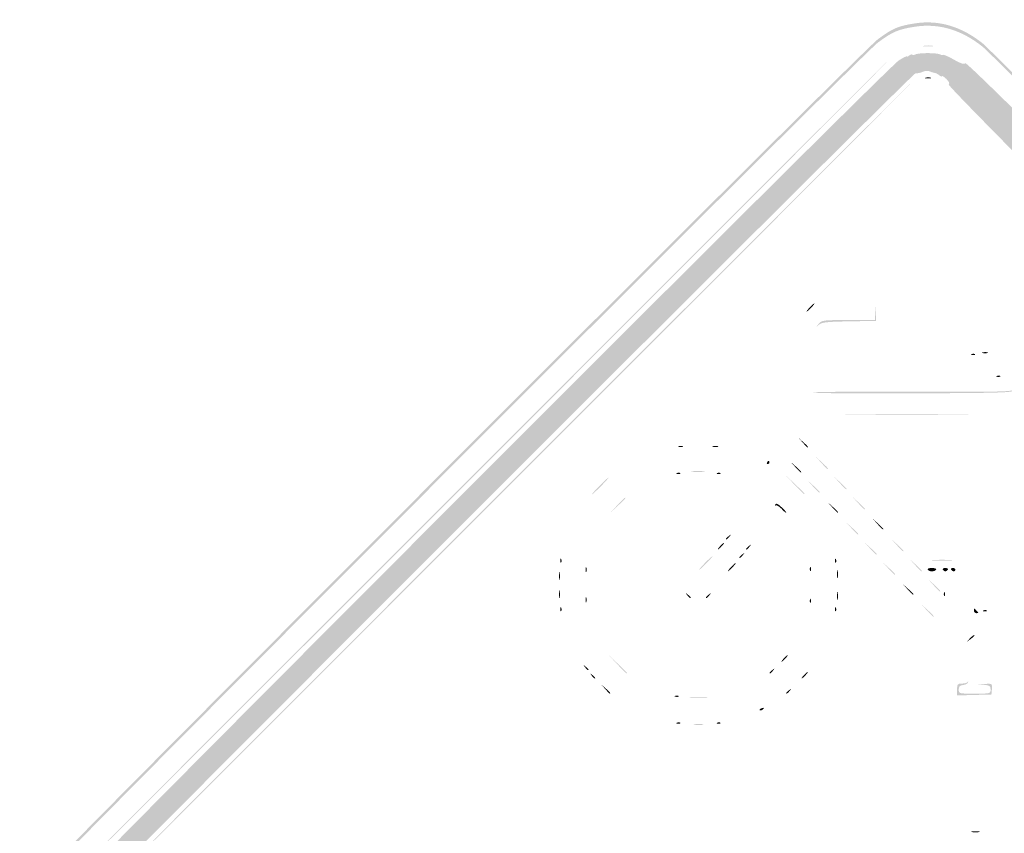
# Model space of a CAD drawing. Header units: inches. Extents: x -25.5 to 26.3, y -25.5 to 25.5.
# Tile 5 of 8: x -25.5 to 2.2, y 2.6 to 25.5. Entities that reach past the tile are written whole.
import ezdxf

# ---------------------------------------------------------------- set-up
doc = ezdxf.new("R2010")
doc.units = ezdxf.units.IN
doc.header["$MEASUREMENT"] = 0

msp = doc.modelspace()

# ---------------------------------------------------------------- hatches: boundary and pattern name
h = msp.add_hatch(color=7)
edge = h.paths.add_edge_path()
edge.add_spline(control_points=[(-0.485, -25.388), (-0.837, -25.302), (-1.088, -25.186), (-1.413, -24.956), (-1.656, -24.784), (-24.688, -1.783), (-24.971, -1.428), (-25.26, -1.067), (-25.407, -0.657), (-25.442, -0.115), (-25.464, 0.232), (-25.451, 0.342), (-25.347, 0.672), (-25.273, 0.908), (-25.151, 1.16), (-25.029, 1.328), (-24.757, 1.705), (-1.826, 24.649), (-1.409, 24.962), (-0.998, 25.27), (-0.834, 25.341), (-0.355, 25.414), (0.313, 25.516), (0.951, 25.326), (1.549, 24.846), (1.707, 24.718), (7.011, 19.436), (13.336, 13.108), (21.925, 4.514), (24.884, 1.525), (25.029, 1.299), (25.22, 0.998), (25.367, 0.606), (25.43, 0.226), (25.482, -0.084), (25.371, -0.662), (25.184, -1.06), (24.992, -1.468), (26.335, -0.11), (10.688, -15.722), (1.446, -24.944), (1.357, -25.031), (1.01, -25.191), (0.458, -25.446), (0.003, -25.506), (-0.485, -25.388)], knot_values=[0, 0, 0, 0, 1, 1, 1, 2, 2, 2, 3, 3, 3, 4, 4, 4, 5, 5, 5, 6, 6, 6, 7, 7, 7, 8, 8, 8, 9, 9, 9, 10, 10, 10, 11, 11, 11, 12, 12, 12, 13, 13, 13, 14, 14, 14, 15, 15, 15, 15], degree=3, periodic=0)
edge = h.paths.add_edge_path(flags=0)
edge.add_spline(control_points=[(0.38, -25.31), (0.534, -25.282), (0.817, -25.186), (1.01, -25.097), (1.357, -24.937), (1.446, -24.85), (10.688, -15.628), (26.246, -0.105), (24.898, -1.468), (25.09, -1.06), (25.466, -0.26), (25.413, 0.549), (24.934, 1.299), (24.79, 1.525), (21.842, 4.502), (13.289, 13.061), (6.99, 19.363), (1.707, 24.624), (1.549, 24.751), (0.951, 25.232), (0.313, 25.422), (-0.355, 25.32), (-0.834, 25.247), (-0.998, 25.176), (-1.409, 24.868), (-1.826, 24.555), (-24.663, 1.705), (-24.935, 1.328), (-25.534, 0.5), (-25.49, -0.65), (-24.83, -1.467), (-24.458, -1.927), (-1.598, -24.756), (-1.342, -24.922), (-1.069, -25.1), (-0.796, -25.218), (-0.485, -25.293), (-0.166, -25.37), (0.032, -25.374), (0.38, -25.31)], knot_values=[0, 0, 0, 0, 1, 1, 1, 2, 2, 2, 3, 3, 3, 4, 4, 4, 5, 5, 5, 6, 6, 6, 7, 7, 7, 8, 8, 8, 9, 9, 9, 10, 10, 10, 11, 11, 11, 12, 12, 12, 13, 13, 13, 13], degree=3, periodic=0)
h = msp.add_hatch(color=7)
edge = h.paths.add_edge_path()
edge.add_spline(control_points=[(-0.105, 24.783), (-0.034, 24.794), (0.072, 24.794), (0.13, 24.783), (0.188, 24.771), (0.13, 24.763), (0, 24.763), (-0.13, 24.763), (-0.177, 24.772), (-0.105, 24.783)], knot_values=[0, 0, 0, 0, 1, 1, 1, 2, 2, 2, 3, 3, 3, 3], degree=3, periodic=0)
h = msp.add_hatch(color=7)
edge = h.paths.add_edge_path()
edge.add_spline(control_points=[(0.187, -24.606), (0.165, -24.57), (0.07, -24.558), (-0.078, -24.572), (-0.205, -24.585), (-0.321, -24.576), (-0.335, -24.553), (-0.349, -24.53), (-0.385, -24.517), (-0.416, -24.523), (-0.446, -24.529), (-0.588, -24.475), (-0.73, -24.404), (-0.947, -24.295), (-2.882, -22.382), (-12.613, -12.655), (-22.922, -2.351), (-24.46, -0.788), (-24.496, -0.577), (-24.499, -0.558), (-24.507, -0.531), (-24.514, -0.518), (-24.52, -0.505), (-24.531, -0.473), (-24.537, -0.447), (-24.544, -0.422), (-24.553, -0.39), (-24.559, -0.377), (-24.593, -0.291), (-24.562, 0.355), (-24.518, 0.471), (-24.488, 0.549), (-24.441, 0.676), (-24.412, 0.754), (-24.342, 0.94), (-1.119, 24.184), (-0.812, 24.374), (-0.689, 24.451), (-0.589, 24.5), (-0.589, 24.484), (-0.589, 24.468), (-0.56, 24.479), (-0.526, 24.508), (-0.491, 24.537), (-0.45, 24.548), (-0.434, 24.532), (-0.419, 24.517), (-0.38, 24.521), (-0.348, 24.541), (-0.316, 24.56), (-0.159, 24.577), (0, 24.577), (0.159, 24.577), (0.316, 24.56), (0.348, 24.541), (0.38, 24.521), (0.417, 24.515), (0.43, 24.528), (0.443, 24.541), (0.578, 24.482), (0.729, 24.397), (0.932, 24.282), (1.018, 24.255), (1.056, 24.294), (1.095, 24.333), (4.165, 21.291), (12.728, 12.728), (20.947, 4.508), (24.332, 1.094), (24.297, 1.059), (24.261, 1.023), (24.291, 0.921), (24.4, 0.709), (24.485, 0.544), (24.541, 0.396), (24.526, 0.381), (24.511, 0.366), (24.535, 0.313), (24.58, 0.264), (24.648, 0.189), (24.652, 0.158), (24.602, 0.079), (24.554, 0.002), (24.555, -0.03), (24.606, -0.091), (24.658, -0.155), (24.656, -0.181), (24.589, -0.254), (24.546, -0.302), (24.513, -0.36), (24.518, -0.383), (24.522, -0.405), (24.52, -0.44), (24.514, -0.459), (24.507, -0.479), (24.499, -0.51), (24.494, -0.53), (24.475, -0.614), (24.275, -0.962), (24.23, -0.99), (24.195, -1.011), (24.198, -1.043), (24.238, -1.091), (24.286, -1.149), (22.455, -3.001), (12.726, -12.73), (4.149, -21.307), (1.142, -24.286), (1.103, -24.247), (1.064, -24.207), (1.008, -24.222), (0.888, -24.304), (0.798, -24.364), (0.647, -24.439), (0.551, -24.47), (0.455, -24.501), (0.342, -24.556), (0.299, -24.594), (0.241, -24.644), (0.213, -24.647), (0.187, -24.606)], knot_values=[0, 0, 0, 0, 1, 1, 1, 2, 2, 2, 3, 3, 3, 4, 4, 4, 5, 5, 5, 6, 6, 6, 7, 7, 7, 8, 8, 8, 9, 9, 9, 10, 10, 10, 11, 11, 11, 12, 12, 12, 13, 13, 13, 14, 14, 14, 15, 15, 15, 16, 16, 16, 17, 17, 17, 18, 18, 18, 19, 19, 19, 20, 20, 20, 21, 21, 21, 22, 22, 22, 23, 23, 23, 24, 24, 24, 25, 25, 25, 26, 26, 26, 27, 27, 27, 28, 28, 28, 29, 29, 29, 30, 30, 30, 31, 31, 31, 32, 32, 32, 33, 33, 33, 34, 34, 34, 35, 35, 35, 36, 36, 36, 37, 37, 37, 38, 38, 38, 39, 39, 39, 40, 40, 40, 40], degree=3, periodic=0)
edge = h.paths.add_edge_path(flags=0)
edge.add_spline(control_points=[(0.095, -24.042), (0.111, -24.015), (0.15, -23.996), (0.18, -24), (0.296, -24.014), (0.35, -23.992), (0.492, -23.873), (0.595, -23.786), (0.625, -23.733), (0.592, -23.694), (0.559, -23.654), (3.808, -20.376), (12.1, -12.084), (19.462, -4.722), (23.666, -0.551), (23.688, -0.586), (23.732, -0.657), (23.881, -0.529), (23.981, -0.337), (24.045, -0.213), (24.043, -0.194), (23.953, -0.099)], knot_values=[0, 0, 0, 0, 1, 1, 1, 2, 2, 2, 3, 3, 3, 4, 4, 4, 5, 5, 5, 6, 6, 6, 7, 7, 7, 7], degree=3, periodic=0)
edge.add_line((23.953, -0.099), (23.856, 0.004))
edge.add_line((23.856, 0.004), (23.954, 0.102))
edge.add_spline(control_points=[(23.954, 0.102), (24.044, 0.193), (24.046, 0.21), (23.981, 0.335), (23.882, 0.529), (23.732, 0.657), (23.688, 0.586), (23.666, 0.551), (19.462, 4.722), (12.1, 12.084), (4.119, 20.065), (0.56, 23.655), (0.59, 23.692), (0.62, 23.727), (0.596, 23.782), (0.517, 23.855), (0.453, 23.916), (0.4, 23.948), (0.4, 23.928), (0.4, 23.907), (0.366, 23.919), (0.323, 23.954), (0.281, 23.989), (0.223, 24.02), (0.194, 24.021), (0.165, 24.023), (0.104, 24.042), (0.059, 24.062), (0.014, 24.083), (-0.061, 24.084), (-0.106, 24.064), (-0.194, 24.026), (-0.241, 24.014), (-0.353, 24.003), (-0.443, 23.994), (-23.885, 0.561), (-23.977, 0.389), (-24.014, 0.317), (-24.03, 0.259), (-24.011, 0.259), (-23.992, 0.259), (-24.002, 0.234), (-24.034, 0.203), (-24.096, 0.14), (-24.111, -0.129), (-24.055, -0.184), (-24.021, -0.219), (-24.014, -0.24), (-24.002, -0.365), (-23.994, -0.443), (-0.606, -23.833), (-0.417, -23.951), (-0.336, -24.002), (-0.238, -24.032), (-0.198, -24.017), (-0.159, -24.002), (-0.113, -24.012), (-0.096, -24.04), (-0.057, -24.104), (0.056, -24.105), (0.095, -24.042)], knot_values=[0, 0, 0, 0, 1, 1, 1, 2, 2, 2, 3, 3, 3, 4, 4, 4, 5, 5, 5, 6, 6, 6, 7, 7, 7, 8, 8, 8, 9, 9, 9, 10, 10, 10, 11, 11, 11, 12, 12, 12, 13, 13, 13, 14, 14, 14, 15, 15, 15, 16, 16, 16, 17, 17, 17, 18, 18, 18, 19, 19, 19, 20, 20, 20, 20], degree=3, periodic=0)
h = msp.add_hatch(color=7)
edge = h.paths.add_edge_path()
edge.add_spline(control_points=[(-12.763, 12.74), (-6.339, 19.164), (-1.073, 24.42), (-1.06, 24.42), (-1.047, 24.42), (-6.292, 19.164), (-12.716, 12.74), (-19.14, 6.316), (-24.407, 1.06), (-24.42, 1.06), (-24.433, 1.06), (-19.187, 6.316), (-12.763, 12.74)], knot_values=[0, 0, 0, 0, 1, 1, 1, 2, 2, 2, 3, 3, 3, 4, 4, 4, 4], degree=3, periodic=0)
h = msp.add_hatch(color=7)
edge = h.paths.add_edge_path()
edge.add_spline(control_points=[(-0.058, 23.887), (-0.012, 23.899), (0.051, 23.898), (0.083, 23.885), (0.115, 23.873), (0.078, 23.863), (0, 23.864), (-0.078, 23.865), (-0.104, 23.875), (-0.058, 23.887)], knot_values=[0, 0, 0, 0, 1, 1, 1, 2, 2, 2, 3, 3, 3, 3], degree=3, periodic=0)
h = msp.add_hatch(color=7)
edge = h.paths.add_edge_path()
edge.add_spline(control_points=[(-12.151, 12.08), (-5.753, 18.478), (-0.508, 23.713), (-0.495, 23.713), (-0.482, 23.713), (-5.706, 18.478), (-12.104, 12.08), (-18.502, 5.682), (-23.747, 0.447), (-23.76, 0.447), (-23.773, 0.447), (-18.549, 5.682), (-12.151, 12.08)], knot_values=[0, 0, 0, 0, 1, 1, 1, 2, 2, 2, 3, 3, 3, 4, 4, 4, 4], degree=3, periodic=0)
h = msp.add_hatch(color=7)
edge = h.paths.add_edge_path()
edge.add_spline(control_points=[(-3.32, 17.426), (-3.259, 17.491), (-3.199, 17.544), (-3.186, 17.544), (-3.173, 17.544), (-3.212, 17.491), (-3.273, 17.426), (-3.334, 17.361), (-3.394, 17.308), (-3.407, 17.308), (-3.42, 17.308), (-3.381, 17.361), (-3.32, 17.426)], knot_values=[0, 0, 0, 0, 1, 1, 1, 2, 2, 2, 3, 3, 3, 4, 4, 4, 4], degree=3, periodic=0)
h = msp.add_hatch(color=7)
edge = h.paths.add_edge_path()
edge.add_spline(control_points=[(-3.066, 16.967), (-2.98, 17.068), (-2.946, 17.073), (-2.232, 17.073)], knot_values=[0, 0, 0, 0, 1, 1, 1, 1], degree=3, periodic=0)
edge.add_line((-2.232, 17.073), (-1.488, 17.073))
edge.add_line((-1.488, 17.073), (-1.47, 17.32))
edge.add_line((-1.47, 17.32), (-1.451, 17.567))
edge.add_line((-1.451, 17.567), (-1.456, 17.308))
edge.add_line((-1.456, 17.308), (-1.46, 17.049))
edge.add_line((-1.46, 17.049), (-2.211, 17.036))
edge.add_spline(control_points=[(-2.211, 17.036), (-2.841, 17.025), (-2.978, 17.01), (-3.059, 16.942), (-3.155, 16.861), (-3.155, 16.861), (-3.066, 16.967)], knot_values=[0, 0, 0, 0, 1, 1, 1, 2, 2, 2, 2], degree=3, periodic=0)
h = msp.add_hatch(color=7)
edge = h.paths.add_edge_path()
edge.add_spline(control_points=[(1.239, 16.116), (1.273, 16.129), (1.314, 16.128), (1.33, 16.112), (1.345, 16.096), (1.317, 16.085), (1.268, 16.087), (1.213, 16.09), (1.202, 16.101), (1.239, 16.116)], knot_values=[0, 0, 0, 0, 1, 1, 1, 2, 2, 2, 3, 3, 3, 3], degree=3, periodic=0)
h = msp.add_hatch(color=7)
edge = h.paths.add_edge_path()
edge.add_spline(control_points=[(1.543, 16.163), (1.589, 16.175), (1.653, 16.174), (1.685, 16.162), (1.716, 16.149), (1.679, 16.139), (1.601, 16.14), (1.524, 16.141), (1.497, 16.151), (1.543, 16.163)], knot_values=[0, 0, 0, 0, 1, 1, 1, 2, 2, 2, 3, 3, 3, 3], degree=3, periodic=0)
h = msp.add_hatch(color=7)
edge = h.paths.add_edge_path()
edge.add_spline(control_points=[(1.946, 15.503), (1.98, 15.517), (2.02, 15.515), (2.036, 15.5), (2.052, 15.484), (2.024, 15.473), (1.974, 15.475), (1.919, 15.477), (1.908, 15.488), (1.946, 15.503)], knot_values=[0, 0, 0, 0, 1, 1, 1, 2, 2, 2, 3, 3, 3, 3], degree=3, periodic=0)
h = msp.add_hatch(color=7)
edge = h.paths.add_edge_path()
edge.add_spline(control_points=[(-3.226, 15.035), (-3.226, 15.055), (-1.972, 15.065), (-0.439, 15.058), (1.767, 15.049), (2.357, 15.058), (2.391, 15.106), (2.422, 15.15), (2.428, 15.148), (2.413, 15.095), (2.397, 15.033), (2.035, 15.022), (-0.416, 15.012), (-1.962, 15.005), (-3.226, 15.016), (-3.226, 15.035)], knot_values=[0, 0, 0, 0, 1, 1, 1, 2, 2, 2, 3, 3, 3, 4, 4, 4, 5, 5, 5, 5], degree=3, periodic=0)
h = msp.add_hatch(color=7)
edge = h.paths.add_edge_path()
edge.add_spline(control_points=[(-1.99, 14.423), (-1.219, 14.431), (0.042, 14.431), (0.812, 14.423), (1.583, 14.416), (0.953, 14.41), (-0.589, 14.41), (-2.13, 14.41), (-2.76, 14.416), (-1.99, 14.423)], knot_values=[0, 0, 0, 0, 1, 1, 1, 2, 2, 2, 3, 3, 3, 3], degree=3, periodic=0)
h = msp.add_hatch(color=7)
edge = h.paths.add_edge_path()
edge.add_line((-3.512, 13.623), (-3.626, 13.752))
edge.add_line((-3.626, 13.752), (-3.497, 13.638))
edge.add_spline(control_points=[(-3.497, 13.638), (-3.376, 13.531), (-3.346, 13.493), (-3.383, 13.493), (-3.391, 13.493), (-3.449, 13.552), (-3.512, 13.623)], knot_values=[0, 0, 0, 0, 1, 1, 1, 2, 2, 2, 2], degree=3, periodic=0)
h = msp.add_hatch(color=7)
edge = h.paths.add_edge_path()
edge.add_spline(control_points=[(-7.006, 13.524), (-6.973, 13.538), (-6.92, 13.538), (-6.888, 13.524), (-6.856, 13.511), (-6.882, 13.501), (-6.947, 13.501), (-7.012, 13.501), (-7.038, 13.511), (-7.006, 13.524)], knot_values=[0, 0, 0, 0, 1, 1, 1, 2, 2, 2, 3, 3, 3, 3], degree=3, periodic=0)
h = msp.add_hatch(color=7)
edge = h.paths.add_edge_path()
edge.add_spline(control_points=[(-6.039, 13.526), (-5.993, 13.538), (-5.93, 13.537), (-5.898, 13.524), (-5.866, 13.511), (-5.904, 13.501), (-5.981, 13.502), (-6.059, 13.503), (-6.085, 13.514), (-6.039, 13.526)], knot_values=[0, 0, 0, 0, 1, 1, 1, 2, 2, 2, 3, 3, 3, 3], degree=3, periodic=0)
h = msp.add_hatch(color=7)
edge = h.paths.add_edge_path()
edge.add_spline(control_points=[(-4.521, 13.069), (-4.505, 13.095), (-4.483, 13.116), (-4.471, 13.116), (-4.46, 13.116), (-4.451, 13.095), (-4.451, 13.069), (-4.451, 13.043), (-4.473, 13.022), (-4.501, 13.022), (-4.528, 13.022), (-4.537, 13.043), (-4.521, 13.069)], knot_values=[0, 0, 0, 0, 1, 1, 1, 2, 2, 2, 3, 3, 3, 4, 4, 4, 4], degree=3, periodic=0)
h = msp.add_hatch(color=7)
edge = h.paths.add_edge_path()
edge.add_line((-3.724, 12.94), (-3.862, 13.093))
edge.add_line((-3.862, 13.093), (-3.709, 12.955))
edge.add_spline(control_points=[(-3.709, 12.955), (-3.566, 12.826), (-3.534, 12.787), (-3.571, 12.787), (-3.579, 12.787), (-3.648, 12.856), (-3.724, 12.94)], knot_values=[0, 0, 0, 0, 1, 1, 1, 2, 2, 2, 2], degree=3, periodic=0)
h = msp.add_hatch(color=7)
edge = h.paths.add_edge_path()
edge.add_line((-2.993, 13.058), (-3.155, 13.234))
edge.add_line((-3.155, 13.234), (-2.979, 13.072))
edge.add_spline(control_points=[(-2.979, 13.072), (-2.882, 12.983), (-2.802, 12.903), (-2.802, 12.895), (-2.802, 12.859), (-2.842, 12.893), (-2.993, 13.058)], knot_values=[0, 0, 0, 0, 1, 1, 1, 2, 2, 2, 2], degree=3, periodic=0)
h = msp.add_hatch(color=7)
edge = h.paths.add_edge_path()
edge.add_spline(control_points=[(-7.05, 12.772), (-7.016, 12.785), (-6.975, 12.784), (-6.96, 12.768), (-6.944, 12.753), (-6.972, 12.741), (-7.021, 12.743), (-7.076, 12.746), (-7.087, 12.757), (-7.05, 12.772)], knot_values=[0, 0, 0, 0, 1, 1, 1, 2, 2, 2, 3, 3, 3, 3], degree=3, periodic=0)
h = msp.add_hatch(color=7)
edge = h.paths.add_edge_path()
edge.add_spline(control_points=[(-6.63, 12.821), (-6.546, 12.831), (-6.398, 12.831), (-6.3, 12.821), (-6.203, 12.811), (-6.271, 12.802), (-6.452, 12.802), (-6.634, 12.802), (-6.714, 12.81), (-6.63, 12.821)], knot_values=[0, 0, 0, 0, 1, 1, 1, 2, 2, 2, 3, 3, 3, 3], degree=3, periodic=0)
h = msp.add_hatch(color=7)
edge = h.paths.add_edge_path()
edge.add_spline(control_points=[(-5.919, 12.772), (-5.885, 12.785), (-5.845, 12.784), (-5.829, 12.768), (-5.814, 12.753), (-5.841, 12.741), (-5.891, 12.743), (-5.946, 12.746), (-5.957, 12.757), (-5.919, 12.772)], knot_values=[0, 0, 0, 0, 1, 1, 1, 2, 2, 2, 3, 3, 3, 3], degree=3, periodic=0)
h = msp.add_hatch(color=7)
edge = h.paths.add_edge_path()
edge.add_spline(control_points=[(-9.231, 12.41), (-9.103, 12.54), (-8.988, 12.646), (-8.975, 12.646), (-8.963, 12.646), (-9.056, 12.54), (-9.184, 12.41), (-9.311, 12.281), (-9.426, 12.175), (-9.439, 12.175), (-9.452, 12.175), (-9.359, 12.281), (-9.231, 12.41)], knot_values=[0, 0, 0, 0, 1, 1, 1, 2, 2, 2, 3, 3, 3, 4, 4, 4, 4], degree=3, periodic=0)
h = msp.add_hatch(color=7)
edge = h.paths.add_edge_path()
edge.add_line((-3.746, 12.445), (-4.003, 12.716))
edge.add_line((-4.003, 12.716), (-3.732, 12.459))
edge.add_spline(control_points=[(-3.732, 12.459), (-3.583, 12.317), (-3.462, 12.195), (-3.462, 12.188), (-3.462, 12.153), (-3.507, 12.194), (-3.746, 12.445)], knot_values=[0, 0, 0, 0, 1, 1, 1, 2, 2, 2, 2], degree=3, periodic=0)
h = msp.add_hatch(color=7)
edge = h.paths.add_edge_path()
edge.add_line((-3.229, 12.398), (-3.391, 12.575))
edge.add_line((-3.391, 12.575), (-3.214, 12.413))
edge.add_spline(control_points=[(-3.214, 12.413), (-3.117, 12.323), (-3.038, 12.244), (-3.038, 12.236), (-3.038, 12.2), (-3.078, 12.234), (-3.229, 12.398)], knot_values=[0, 0, 0, 0, 1, 1, 1, 2, 2, 2, 2], degree=3, periodic=0)
h = msp.add_hatch(color=7)
edge = h.paths.add_edge_path()
edge.add_line((-2.475, 12.492), (-2.637, 12.669))
edge.add_line((-2.637, 12.669), (-2.461, 12.507))
edge.add_spline(control_points=[(-2.461, 12.507), (-2.364, 12.417), (-2.284, 12.338), (-2.284, 12.33), (-2.284, 12.294), (-2.324, 12.328), (-2.475, 12.492)], knot_values=[0, 0, 0, 0, 1, 1, 1, 2, 2, 2, 2], degree=3, periodic=0)
h = msp.add_hatch(color=7)
edge = h.paths.add_edge_path()
edge.add_spline(control_points=[(-8.738, 11.857), (-8.543, 12.065), (-8.501, 12.102), (-8.501, 12.067), (-8.501, 12.059), (-8.602, 11.958), (-8.725, 11.843)], knot_values=[0, 0, 0, 0, 1, 1, 1, 2, 2, 2, 2], degree=3, periodic=0)
edge.add_line((-8.725, 11.843), (-8.948, 11.633))
edge.add_line((-8.948, 11.633), (-8.738, 11.857))
h = msp.add_hatch(color=7)
edge = h.paths.add_edge_path()
edge.add_spline(control_points=[(-4.12, 11.773), (-4.18, 11.837), (-4.25, 11.876), (-4.276, 11.86), (-4.305, 11.842), (-4.309, 11.854), (-4.288, 11.889), (-4.262, 11.931), (-4.215, 11.911), (-4.116, 11.816), (-4.041, 11.745), (-3.98, 11.679), (-3.98, 11.671), (-3.98, 11.636), (-4.017, 11.664), (-4.12, 11.773)], knot_values=[0, 0, 0, 0, 1, 1, 1, 2, 2, 2, 3, 3, 3, 4, 4, 4, 5, 5, 5, 5], degree=3, periodic=0)
h = msp.add_hatch(color=7)
edge = h.paths.add_edge_path()
edge.add_line((-2.687, 11.81), (-2.826, 11.963))
edge.add_line((-2.826, 11.963), (-2.673, 11.824))
edge.add_spline(control_points=[(-2.673, 11.824), (-2.53, 11.695), (-2.498, 11.656), (-2.534, 11.656), (-2.543, 11.656), (-2.611, 11.725), (-2.687, 11.81)], knot_values=[0, 0, 0, 0, 1, 1, 1, 2, 2, 2, 2], degree=3, periodic=0)
h = msp.add_hatch(color=7)
edge = h.paths.add_edge_path()
edge.add_line((-1.957, 11.927), (-2.119, 12.104))
edge.add_line((-2.119, 12.104), (-1.943, 11.942))
edge.add_spline(control_points=[(-1.943, 11.942), (-1.846, 11.852), (-1.766, 11.773), (-1.766, 11.765), (-1.766, 11.729), (-1.806, 11.763), (-1.957, 11.927)], knot_values=[0, 0, 0, 0, 1, 1, 1, 2, 2, 2, 2], degree=3, periodic=0)
h = msp.add_hatch(color=7)
edge = h.paths.add_edge_path()
edge.add_line((-2.145, 11.221), (-2.308, 11.397))
edge.add_line((-2.308, 11.397), (-2.131, 11.235))
edge.add_spline(control_points=[(-2.131, 11.235), (-2.034, 11.146), (-1.955, 11.066), (-1.955, 11.059), (-1.955, 11.023), (-1.994, 11.056), (-2.145, 11.221)], knot_values=[0, 0, 0, 0, 1, 1, 1, 2, 2, 2, 2], degree=3, periodic=0)
h = msp.add_hatch(color=7)
edge = h.paths.add_edge_path()
edge.add_line((-1.416, 11.339), (-1.554, 11.492))
edge.add_line((-1.554, 11.492), (-1.401, 11.353))
edge.add_spline(control_points=[(-1.401, 11.353), (-1.317, 11.277), (-1.248, 11.208), (-1.248, 11.2), (-1.248, 11.164), (-1.287, 11.196), (-1.416, 11.339)], knot_values=[0, 0, 0, 0, 1, 1, 1, 2, 2, 2, 2], degree=3, periodic=0)
h = msp.add_hatch(color=7)
edge = h.paths.add_edge_path()
edge.add_spline(control_points=[(-5.84, 10.715), (-5.793, 10.766), (-5.744, 10.809), (-5.731, 10.809), (-5.718, 10.809), (-5.746, 10.766), (-5.793, 10.715), (-5.84, 10.663), (-5.889, 10.62), (-5.902, 10.62), (-5.915, 10.62), (-5.887, 10.663), (-5.84, 10.715)], knot_values=[0, 0, 0, 0, 1, 1, 1, 2, 2, 2, 3, 3, 3, 4, 4, 4, 4], degree=3, periodic=0)
h = msp.add_hatch(color=7)
edge = h.paths.add_edge_path()
edge.add_spline(control_points=[(-5.675, 10.921), (-5.675, 10.93), (-5.638, 10.968), (-5.593, 11.003), (-5.518, 11.062), (-5.516, 11.06), (-5.575, 10.985), (-5.636, 10.907), (-5.675, 10.882), (-5.675, 10.921)], knot_values=[0, 0, 0, 0, 1, 1, 1, 2, 2, 2, 3, 3, 3, 3], degree=3, periodic=0)
h = msp.add_hatch(color=7)
edge = h.paths.add_edge_path()
edge.add_line((-1.627, 10.656), (-1.79, 10.832))
edge.add_line((-1.79, 10.832), (-1.613, 10.67))
edge.add_spline(control_points=[(-1.613, 10.67), (-1.516, 10.581), (-1.436, 10.501), (-1.436, 10.493), (-1.436, 10.457), (-1.476, 10.491), (-1.627, 10.656)], knot_values=[0, 0, 0, 0, 1, 1, 1, 2, 2, 2, 2], degree=3, periodic=0)
h = msp.add_hatch(color=7)
edge = h.paths.add_edge_path()
edge.add_line((-0.874, 10.75), (-1.036, 10.926))
edge.add_line((-1.036, 10.926), (-0.86, 10.764))
edge.add_spline(control_points=[(-0.86, 10.764), (-0.695, 10.613), (-0.661, 10.573), (-0.697, 10.573), (-0.705, 10.573), (-0.785, 10.653), (-0.874, 10.75)], knot_values=[0, 0, 0, 0, 1, 1, 1, 2, 2, 2, 2], degree=3, periodic=0)
h = msp.add_hatch(color=7)
edge = h.paths.add_edge_path()
edge.add_spline(control_points=[(-5.298, 10.403), (-5.298, 10.412), (-5.261, 10.45), (-5.216, 10.485), (-5.141, 10.544), (-5.14, 10.542), (-5.198, 10.467), (-5.26, 10.389), (-5.298, 10.364), (-5.298, 10.403)], knot_values=[0, 0, 0, 0, 1, 1, 1, 2, 2, 2, 3, 3, 3, 3], degree=3, periodic=0)
h = msp.add_hatch(color=7)
edge = h.paths.add_edge_path()
edge.add_spline(control_points=[(-5.11, 10.638), (-5.11, 10.648), (-5.073, 10.685), (-5.028, 10.721), (-4.953, 10.779), (-4.951, 10.777), (-5.01, 10.703), (-5.071, 10.624), (-5.11, 10.599), (-5.11, 10.638)], knot_values=[0, 0, 0, 0, 1, 1, 1, 2, 2, 2, 3, 3, 3, 3], degree=3, periodic=0)
h = msp.add_hatch(color=7)
edge = h.paths.add_edge_path()
edge.add_spline(control_points=[(-10.334, 10.318), (-10.332, 10.373), (-10.321, 10.384), (-10.306, 10.347), (-10.292, 10.313), (-10.294, 10.272), (-10.309, 10.256), (-10.325, 10.241), (-10.336, 10.268), (-10.334, 10.318)], knot_values=[0, 0, 0, 0, 1, 1, 1, 2, 2, 2, 3, 3, 3, 3], degree=3, periodic=0)
h = msp.add_hatch(color=7)
edge = h.paths.add_edge_path()
edge.add_spline(control_points=[(-6.264, 10.244), (-6.163, 10.347), (-6.069, 10.432), (-6.056, 10.432), (-6.043, 10.432), (-6.116, 10.347), (-6.217, 10.244), (-6.318, 10.14), (-6.411, 10.055), (-6.424, 10.055), (-6.437, 10.055), (-6.365, 10.14), (-6.264, 10.244)], knot_values=[0, 0, 0, 0, 1, 1, 1, 2, 2, 2, 3, 3, 3, 4, 4, 4, 4], degree=3, periodic=0)
h = msp.add_hatch(color=7)
edge = h.paths.add_edge_path()
edge.add_spline(control_points=[(-2.61, 10.318), (-2.608, 10.373), (-2.597, 10.384), (-2.582, 10.347), (-2.568, 10.313), (-2.57, 10.272), (-2.585, 10.256), (-2.601, 10.241), (-2.612, 10.268), (-2.61, 10.318)], knot_values=[0, 0, 0, 0, 1, 1, 1, 2, 2, 2, 3, 3, 3, 3], degree=3, periodic=0)
h = msp.add_hatch(color=7)
edge = h.paths.add_edge_path()
edge.add_line((-1.109, 10.091), (-1.272, 10.267))
edge.add_line((-1.272, 10.267), (-1.095, 10.105))
edge.add_spline(control_points=[(-1.095, 10.105), (-0.931, 9.954), (-0.897, 9.914), (-0.933, 9.914), (-0.941, 9.914), (-1.02, 9.993), (-1.109, 10.091)], knot_values=[0, 0, 0, 0, 1, 1, 1, 2, 2, 2, 2], degree=3, periodic=0)
h = msp.add_hatch(color=7)
edge = h.paths.add_edge_path()
edge.add_line((-0.356, 10.185), (-0.518, 10.361))
edge.add_line((-0.518, 10.361), (-0.341, 10.199))
edge.add_spline(control_points=[(-0.341, 10.199), (-0.177, 10.048), (-0.143, 10.008), (-0.179, 10.008), (-0.187, 10.008), (-0.266, 10.088), (-0.356, 10.185)], knot_values=[0, 0, 0, 0, 1, 1, 1, 2, 2, 2, 2], degree=3, periodic=0)
h = msp.add_hatch(color=7)
edge = h.paths.add_edge_path()
edge.add_spline(control_points=[(0.153, 10.325), (0.289, 10.335), (0.512, 10.335), (0.648, 10.325), (0.784, 10.316), (0.672, 10.308), (0.4, 10.308), (0.128, 10.308), (0.017, 10.316), (0.153, 10.325)], knot_values=[0, 0, 0, 0, 1, 1, 1, 2, 2, 2, 3, 3, 3, 3], degree=3, periodic=0)
h = msp.add_hatch(color=7)
edge = h.paths.add_edge_path()
edge.add_spline(control_points=[(-10.373, 9.89), (-10.372, 9.994), (-10.363, 10.031), (-10.352, 9.972), (-10.34, 9.914), (-10.341, 9.829), (-10.352, 9.784), (-10.364, 9.739), (-10.374, 9.787), (-10.373, 9.89)], knot_values=[0, 0, 0, 0, 1, 1, 1, 2, 2, 2, 3, 3, 3, 3], degree=3, periodic=0)
h = msp.add_hatch(color=7)
edge = h.paths.add_edge_path()
edge.add_spline(control_points=[(-9.624, 10.055), (-9.624, 10.12), (-9.613, 10.146), (-9.6, 10.114), (-9.587, 10.082), (-9.587, 10.029), (-9.6, 9.996), (-9.613, 9.964), (-9.624, 9.99), (-9.624, 10.055)], knot_values=[0, 0, 0, 0, 1, 1, 1, 2, 2, 2, 3, 3, 3, 3], degree=3, periodic=0)
h = msp.add_hatch(color=7)
edge = h.paths.add_edge_path()
edge.add_spline(control_points=[(-5.534, 10.126), (-5.473, 10.191), (-5.413, 10.244), (-5.4, 10.244), (-5.387, 10.244), (-5.426, 10.191), (-5.487, 10.126), (-5.548, 10.061), (-5.608, 10.008), (-5.621, 10.008), (-5.634, 10.008), (-5.595, 10.061), (-5.534, 10.126)], knot_values=[0, 0, 0, 0, 1, 1, 1, 2, 2, 2, 3, 3, 3, 4, 4, 4, 4], degree=3, periodic=0)
h = msp.add_hatch(color=7)
edge = h.paths.add_edge_path()
edge.add_spline(control_points=[(-3.317, 10.083), (-3.314, 10.138), (-3.303, 10.149), (-3.288, 10.111), (-3.275, 10.077), (-3.276, 10.036), (-3.292, 10.021), (-3.308, 10.005), (-3.319, 10.033), (-3.317, 10.083)], knot_values=[0, 0, 0, 0, 1, 1, 1, 2, 2, 2, 3, 3, 3, 3], degree=3, periodic=0)
h = msp.add_hatch(color=7)
edge = h.paths.add_edge_path()
edge.add_spline(control_points=[(-2.555, 9.937), (-2.554, 10.041), (-2.545, 10.078), (-2.533, 10.019), (-2.522, 9.961), (-2.523, 9.876), (-2.534, 9.831), (-2.546, 9.786), (-2.555, 9.834), (-2.555, 9.937)], knot_values=[0, 0, 0, 0, 1, 1, 1, 2, 2, 2, 3, 3, 3, 3], degree=3, periodic=0)
h = msp.add_hatch(color=7)
edge = h.paths.add_edge_path()
edge.add_spline(control_points=[(0, 10.055), (-0.017, 10.083), (0.032, 10.102), (0.118, 10.102), (0.204, 10.102), (0.253, 10.083), (0.235, 10.055), (0.219, 10.029), (0.166, 10.008), (0.118, 10.008), (0.069, 10.008), (0.016, 10.029), (0, 10.055)], knot_values=[0, 0, 0, 0, 1, 1, 1, 2, 2, 2, 3, 3, 3, 4, 4, 4, 4], degree=3, periodic=0)
h = msp.add_hatch(color=7)
edge = h.paths.add_edge_path()
edge.add_spline(control_points=[(0.424, 10.055), (0.408, 10.081), (0.44, 10.102), (0.495, 10.102), (0.549, 10.102), (0.581, 10.081), (0.565, 10.055), (0.549, 10.029), (0.517, 10.008), (0.495, 10.008), (0.472, 10.008), (0.44, 10.029), (0.424, 10.055)], knot_values=[0, 0, 0, 0, 1, 1, 1, 2, 2, 2, 3, 3, 3, 4, 4, 4, 4], degree=3, periodic=0)
h = msp.add_hatch(color=7)
edge = h.paths.add_edge_path()
edge.add_spline(control_points=[(0.659, 10.055), (0.643, 10.081), (0.663, 10.102), (0.704, 10.102), (0.744, 10.102), (0.777, 10.081), (0.777, 10.055), (0.777, 10.029), (0.757, 10.008), (0.733, 10.008), (0.708, 10.008), (0.675, 10.029), (0.659, 10.055)], knot_values=[0, 0, 0, 0, 1, 1, 1, 2, 2, 2, 3, 3, 3, 4, 4, 4, 4], degree=3, periodic=0)
h = msp.add_hatch(color=7)
edge = h.paths.add_edge_path()
edge.add_line((0.162, 9.62), (0, 9.796))
edge.add_line((0, 9.796), (0.177, 9.634))
edge.add_spline(control_points=[(0.177, 9.634), (0.341, 9.483), (0.375, 9.443), (0.339, 9.443), (0.331, 9.443), (0.252, 9.522), (0.162, 9.62)], knot_values=[0, 0, 0, 0, 1, 1, 1, 2, 2, 2, 2], degree=3, periodic=0)
h = msp.add_hatch(color=7)
edge = h.paths.add_edge_path()
edge.add_spline(control_points=[(-10.373, 9.372), (-10.372, 9.476), (-10.363, 9.513), (-10.352, 9.454), (-10.34, 9.396), (-10.341, 9.311), (-10.352, 9.266), (-10.364, 9.221), (-10.374, 9.269), (-10.373, 9.372)], knot_values=[0, 0, 0, 0, 1, 1, 1, 2, 2, 2, 3, 3, 3, 3], degree=3, periodic=0)
h = msp.add_hatch(color=7)
edge = h.paths.add_edge_path()
edge.add_spline(control_points=[(-6.764, 9.337), (-6.823, 9.412), (-6.821, 9.413), (-6.747, 9.355), (-6.668, 9.293), (-6.643, 9.255), (-6.682, 9.255), (-6.692, 9.255), (-6.729, 9.292), (-6.764, 9.337)], knot_values=[0, 0, 0, 0, 1, 1, 1, 2, 2, 2, 3, 3, 3, 3], degree=3, periodic=0)
h = msp.add_hatch(color=7)
edge = h.paths.add_edge_path()
edge.add_spline(control_points=[(-6.24, 9.272), (-6.24, 9.282), (-6.203, 9.319), (-6.158, 9.355), (-6.083, 9.413), (-6.082, 9.412), (-6.14, 9.337), (-6.202, 9.258), (-6.24, 9.234), (-6.24, 9.272)], knot_values=[0, 0, 0, 0, 1, 1, 1, 2, 2, 2, 3, 3, 3, 3], degree=3, periodic=0)
h = msp.add_hatch(color=7)
edge = h.paths.add_edge_path()
edge.add_spline(control_points=[(-2.555, 9.325), (-2.554, 9.429), (-2.545, 9.466), (-2.533, 9.407), (-2.522, 9.348), (-2.523, 9.264), (-2.534, 9.219), (-2.546, 9.174), (-2.555, 9.222), (-2.555, 9.325)], knot_values=[0, 0, 0, 0, 1, 1, 1, 2, 2, 2, 3, 3, 3, 3], degree=3, periodic=0)
h = msp.add_hatch(color=7)
edge = h.paths.add_edge_path()
edge.add_line((-0.568, 9.502), (-0.706, 9.655))
edge.add_line((-0.706, 9.655), (-0.553, 9.517))
edge.add_spline(control_points=[(-0.553, 9.517), (-0.469, 9.44), (-0.4, 9.372), (-0.4, 9.363), (-0.4, 9.327), (-0.439, 9.359), (-0.568, 9.502)], knot_values=[0, 0, 0, 0, 1, 1, 1, 2, 2, 2, 2], degree=3, periodic=0)
h = msp.add_hatch(color=7)
edge = h.paths.add_edge_path()
edge.add_spline(control_points=[(0.451, 9.376), (0.453, 9.431), (0.465, 9.442), (0.48, 9.405), (0.493, 9.371), (0.492, 9.33), (0.476, 9.314), (0.46, 9.299), (0.449, 9.327), (0.451, 9.376)], knot_values=[0, 0, 0, 0, 1, 1, 1, 2, 2, 2, 3, 3, 3, 3], degree=3, periodic=0)
h = msp.add_hatch(color=7)
edge = h.paths.add_edge_path()
edge.add_spline(control_points=[(-9.624, 9.207), (-9.624, 9.272), (-9.613, 9.299), (-9.6, 9.266), (-9.587, 9.234), (-9.587, 9.181), (-9.6, 9.149), (-9.613, 9.116), (-9.624, 9.143), (-9.624, 9.207)], knot_values=[0, 0, 0, 0, 1, 1, 1, 2, 2, 2, 3, 3, 3, 3], degree=3, periodic=0)
h = msp.add_hatch(color=7)
edge = h.paths.add_edge_path()
edge.add_spline(control_points=[(-3.317, 9.188), (-3.314, 9.243), (-3.303, 9.254), (-3.288, 9.216), (-3.275, 9.182), (-3.276, 9.142), (-3.292, 9.126), (-3.308, 9.11), (-3.319, 9.138), (-3.317, 9.188)], knot_values=[0, 0, 0, 0, 1, 1, 1, 2, 2, 2, 3, 3, 3, 3], degree=3, periodic=0)
h = msp.add_hatch(color=7)
edge = h.paths.add_edge_path()
edge.add_spline(control_points=[(-10.334, 8.952), (-10.332, 9.007), (-10.321, 9.018), (-10.306, 8.981), (-10.292, 8.947), (-10.294, 8.906), (-10.309, 8.891), (-10.325, 8.875), (-10.336, 8.903), (-10.334, 8.952)], knot_values=[0, 0, 0, 0, 1, 1, 1, 2, 2, 2, 3, 3, 3, 3], degree=3, periodic=0)
h = msp.add_hatch(color=7)
edge = h.paths.add_edge_path()
edge.add_spline(control_points=[(-2.61, 8.952), (-2.608, 9.007), (-2.597, 9.018), (-2.582, 8.981), (-2.568, 8.947), (-2.57, 8.906), (-2.585, 8.891), (-2.601, 8.875), (-2.612, 8.903), (-2.61, 8.952)], knot_values=[0, 0, 0, 0, 1, 1, 1, 2, 2, 2, 3, 3, 3, 3], degree=3, periodic=0)
h = msp.add_hatch(color=7)
edge = h.paths.add_edge_path()
edge.add_line((-0.026, 8.913), (-0.188, 9.09))
edge.add_line((-0.188, 9.09), (-0.012, 8.927))
edge.add_spline(control_points=[(-0.012, 8.927), (0.153, 8.776), (0.186, 8.736), (0.151, 8.736), (0.143, 8.736), (0.063, 8.816), (-0.026, 8.913)], knot_values=[0, 0, 0, 0, 1, 1, 1, 2, 2, 2, 2], degree=3, periodic=0)
h = msp.add_hatch(color=7)
edge = h.paths.add_edge_path()
edge.add_spline(control_points=[(1.296, 8.913), (1.296, 8.96), (1.312, 8.975), (1.332, 8.948), (1.351, 8.922), (1.386, 8.885), (1.41, 8.866), (1.433, 8.847), (1.417, 8.831), (1.374, 8.831), (1.33, 8.831), (1.295, 8.867), (1.296, 8.913)], knot_values=[0, 0, 0, 0, 1, 1, 1, 2, 2, 2, 3, 3, 3, 4, 4, 4, 4], degree=3, periodic=0)
h = msp.add_hatch(color=7)
edge = h.paths.add_edge_path()
edge.add_spline(control_points=[(1.569, 8.91), (1.603, 8.924), (1.644, 8.922), (1.659, 8.906), (1.675, 8.891), (1.647, 8.879), (1.597, 8.881), (1.543, 8.884), (1.531, 8.895), (1.569, 8.91)], knot_values=[0, 0, 0, 0, 1, 1, 1, 2, 2, 2, 3, 3, 3, 3], degree=3, periodic=0)
h = msp.add_hatch(color=7)
edge = h.paths.add_edge_path()
edge.add_spline(control_points=[(1.188, 8.127), (1.245, 8.187), (1.302, 8.227), (1.313, 8.216), (1.324, 8.204), (1.277, 8.155), (1.208, 8.106)], knot_values=[0, 0, 0, 0, 1, 1, 1, 2, 2, 2, 2], degree=3, periodic=0)
edge.add_line((1.208, 8.106), (1.083, 8.016))
edge.add_line((1.083, 8.016), (1.188, 8.127))
h = msp.add_hatch(color=7)
edge = h.paths.add_edge_path()
edge.add_line((-8.738, 7.406), (-8.995, 7.677))
edge.add_line((-8.995, 7.677), (-8.725, 7.419))
edge.add_spline(control_points=[(-8.725, 7.419), (-8.576, 7.278), (-8.454, 7.156), (-8.454, 7.149), (-8.454, 7.114), (-8.499, 7.154), (-8.738, 7.406)], knot_values=[0, 0, 0, 0, 1, 1, 1, 2, 2, 2, 2], degree=3, periodic=0)
h = msp.add_hatch(color=7)
edge = h.paths.add_edge_path()
edge.add_spline(control_points=[(-4.05, 7.559), (-4.003, 7.611), (-3.954, 7.653), (-3.942, 7.653), (-3.929, 7.653), (-3.956, 7.611), (-4.003, 7.559), (-4.05, 7.507), (-4.099, 7.465), (-4.112, 7.465), (-4.125, 7.465), (-4.097, 7.507), (-4.05, 7.559)], knot_values=[0, 0, 0, 0, 1, 1, 1, 2, 2, 2, 3, 3, 3, 4, 4, 4, 4], degree=3, periodic=0)
h = msp.add_hatch(color=7)
edge = h.paths.add_edge_path()
edge.add_spline(control_points=[(-9.637, 7.312), (-9.696, 7.386), (-9.694, 7.388), (-9.62, 7.33), (-9.541, 7.268), (-9.516, 7.229), (-9.555, 7.229), (-9.565, 7.229), (-9.602, 7.266), (-9.637, 7.312)], knot_values=[0, 0, 0, 0, 1, 1, 1, 2, 2, 2, 3, 3, 3, 3], degree=3, periodic=0)
h = msp.add_hatch(color=7)
edge = h.paths.add_edge_path()
edge.add_spline(control_points=[(-4.451, 7.153), (-4.451, 7.163), (-4.414, 7.2), (-4.368, 7.235), (-4.294, 7.294), (-4.292, 7.292), (-4.35, 7.218), (-4.412, 7.139), (-4.451, 7.114), (-4.451, 7.153)], knot_values=[0, 0, 0, 0, 1, 1, 1, 2, 2, 2, 3, 3, 3, 3], degree=3, periodic=0)
h = msp.add_hatch(color=7)
edge = h.paths.add_edge_path()
edge.add_spline(control_points=[(-9.449, 7.076), (-9.508, 7.151), (-9.506, 7.153), (-9.431, 7.094), (-9.353, 7.033), (-9.328, 6.994), (-9.367, 6.994), (-9.376, 6.994), (-9.413, 7.031), (-9.449, 7.076)], knot_values=[0, 0, 0, 0, 1, 1, 1, 2, 2, 2, 3, 3, 3, 3], degree=3, periodic=0)
h = msp.add_hatch(color=7)
edge = h.paths.add_edge_path()
edge.add_spline(control_points=[(-3.485, 7.088), (-3.438, 7.14), (-3.389, 7.182), (-3.376, 7.182), (-3.363, 7.182), (-3.391, 7.14), (-3.438, 7.088), (-3.485, 7.036), (-3.534, 6.994), (-3.547, 6.994), (-3.56, 6.994), (-3.532, 7.036), (-3.485, 7.088)], knot_values=[0, 0, 0, 0, 1, 1, 1, 2, 2, 2, 3, 3, 3, 4, 4, 4, 4], degree=3, periodic=0)
h = msp.add_hatch(color=7)
edge = h.paths.add_edge_path()
edge.add_spline(control_points=[(0.824, 6.686), (0.824, 6.839), (0.836, 6.853), (0.962, 6.853), (1.037, 6.853), (1.11, 6.874), (1.123, 6.901), (1.136, 6.927), (1.141, 6.922), (1.135, 6.889), (1.128, 6.856), (1.066, 6.822), (0.997, 6.814), (0.899, 6.803), (0.871, 6.774), (0.871, 6.685), (0.871, 6.571), (0.876, 6.57), (1.319, 6.57), (1.762, 6.57), (1.766, 6.571), (1.766, 6.685), (1.766, 6.783), (1.74, 6.803), (1.59, 6.818)], knot_values=[0, 0, 0, 0, 1, 1, 1, 2, 2, 2, 3, 3, 3, 4, 4, 4, 5, 5, 5, 6, 6, 6, 7, 7, 7, 8, 8, 8, 8], degree=3, periodic=0)
edge.add_line((1.59, 6.818), (1.413, 6.837))
edge.add_line((1.413, 6.837), (1.616, 6.845))
edge.add_spline(control_points=[(1.616, 6.845), (1.818, 6.853), (1.819, 6.852), (1.804, 6.7)], knot_values=[0, 0, 0, 0, 1, 1, 1, 1], degree=3, periodic=0)
edge.add_line((1.804, 6.7), (1.79, 6.546))
edge.add_line((1.79, 6.546), (1.307, 6.533))
edge.add_line((1.307, 6.533), (0.824, 6.52))
edge.add_line((0.824, 6.52), (0.824, 6.686))
h = msp.add_hatch(color=7)
edge = h.paths.add_edge_path()
edge.add_line((-9.07, 6.7), (-9.184, 6.829))
edge.add_line((-9.184, 6.829), (-9.054, 6.715))
edge.add_spline(control_points=[(-9.054, 6.715), (-8.933, 6.608), (-8.903, 6.57), (-8.94, 6.57), (-8.949, 6.57), (-9.007, 6.628), (-9.07, 6.7)], knot_values=[0, 0, 0, 0, 1, 1, 1, 2, 2, 2, 2], degree=3, periodic=0)
h = msp.add_hatch(color=7)
edge = h.paths.add_edge_path()
edge.add_spline(control_points=[(-3.98, 6.588), (-3.98, 6.598), (-3.943, 6.635), (-3.897, 6.67), (-3.823, 6.729), (-3.821, 6.727), (-3.879, 6.652), (-3.941, 6.574), (-3.98, 6.549), (-3.98, 6.588)], knot_values=[0, 0, 0, 0, 1, 1, 1, 2, 2, 2, 3, 3, 3, 3], degree=3, periodic=0)
h = msp.add_hatch(color=7)
edge = h.paths.add_edge_path()
edge.add_spline(control_points=[(-7.097, 6.508), (-7.063, 6.522), (-7.022, 6.52), (-7.007, 6.504), (-6.991, 6.489), (-7.019, 6.477), (-7.068, 6.48), (-7.123, 6.482), (-7.134, 6.493), (-7.097, 6.508)], knot_values=[0, 0, 0, 0, 1, 1, 1, 2, 2, 2, 3, 3, 3, 3], degree=3, periodic=0)
h = msp.add_hatch(color=7)
edge = h.paths.add_edge_path()
edge.add_spline(control_points=[(-6.651, 6.463), (-6.527, 6.473), (-6.336, 6.473), (-6.227, 6.463), (-6.118, 6.453), (-6.219, 6.445), (-6.452, 6.445), (-6.685, 6.446), (-6.775, 6.454), (-6.651, 6.463)], knot_values=[0, 0, 0, 0, 1, 1, 1, 2, 2, 2, 3, 3, 3, 3], degree=3, periodic=0)
h = msp.add_hatch(color=7)
edge = h.paths.add_edge_path()
edge.add_spline(control_points=[(-4.733, 6.118), (-4.733, 6.128), (-4.7, 6.149), (-4.66, 6.164), (-4.618, 6.18), (-4.599, 6.172), (-4.616, 6.146), (-4.643, 6.101), (-4.733, 6.079), (-4.733, 6.118)], knot_values=[0, 0, 0, 0, 1, 1, 1, 2, 2, 2, 3, 3, 3, 3], degree=3, periodic=0)
h = msp.add_hatch(color=7)
edge = h.paths.add_edge_path()
edge.add_spline(control_points=[(-7.05, 5.754), (-7.016, 5.768), (-6.975, 5.766), (-6.96, 5.751), (-6.944, 5.735), (-6.972, 5.724), (-7.021, 5.726), (-7.076, 5.728), (-7.087, 5.739), (-7.05, 5.754)], knot_values=[0, 0, 0, 0, 1, 1, 1, 2, 2, 2, 3, 3, 3, 3], degree=3, periodic=0)
h = msp.add_hatch(color=7)
edge = h.paths.add_edge_path()
edge.add_spline(control_points=[(-6.558, 5.709), (-6.486, 5.72), (-6.38, 5.72), (-6.322, 5.708), (-6.264, 5.697), (-6.323, 5.688), (-6.452, 5.689), (-6.582, 5.689), (-6.629, 5.698), (-6.558, 5.709)], knot_values=[0, 0, 0, 0, 1, 1, 1, 2, 2, 2, 3, 3, 3, 3], degree=3, periodic=0)
h = msp.add_hatch(color=7)
edge = h.paths.add_edge_path()
edge.add_spline(control_points=[(-5.919, 5.754), (-5.885, 5.768), (-5.845, 5.766), (-5.829, 5.751), (-5.814, 5.735), (-5.841, 5.724), (-5.891, 5.726), (-5.946, 5.728), (-5.957, 5.739), (-5.919, 5.754)], knot_values=[0, 0, 0, 0, 1, 1, 1, 2, 2, 2, 3, 3, 3, 3], degree=3, periodic=0)
h = msp.add_hatch(color=7)
edge = h.paths.add_edge_path()
edge.add_spline(control_points=[(1.236, 2.694), (1.295, 2.705), (1.39, 2.705), (1.448, 2.694), (1.507, 2.683), (1.459, 2.674), (1.342, 2.674), (1.226, 2.674), (1.178, 2.683), (1.236, 2.694)], knot_values=[0, 0, 0, 0, 1, 1, 1, 2, 2, 2, 3, 3, 3, 3], degree=3, periodic=0)

doc.saveas('drawing.dxf')
